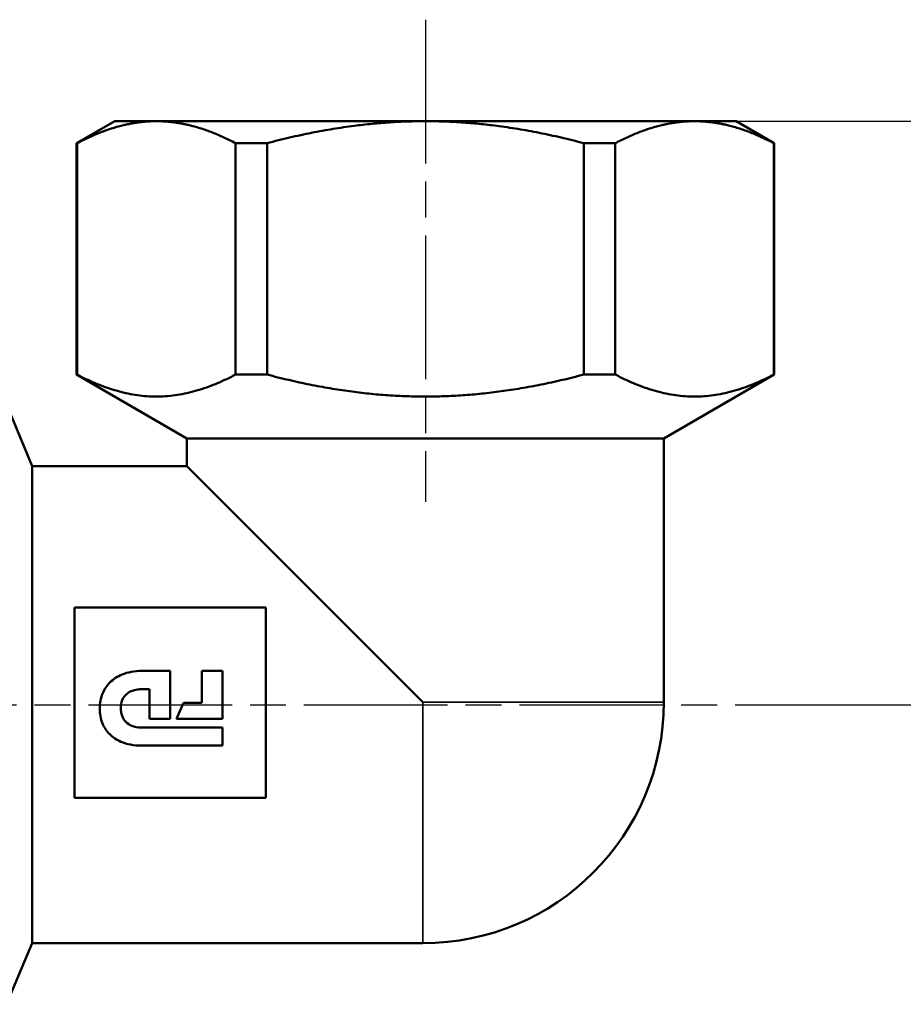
# Model space of a CAD drawing. Header units: millimetres. Extents: x -119 to 738, y -69 to 356.
# Tile 13 of 19: x 76 to 111, y 198 to 236. Entities that reach past the tile are written whole.
import ezdxf

# ---------------------------------------------------------------- set-up
doc = ezdxf.new("R2010")
doc.units = ezdxf.units.MM
doc.linetypes.add('CHAIN', pattern=[0.7087, 0.4724, -0.0591, 0.1181, -0.0591])
for name, color, linetype, lineweight in [('Видимые тонкие (ГОСТ)', 7, 'Continuous', 35), ('Видимый контур (ГОСТ)', 7, 'Continuous', 50), ('Осевая линия (ГОСТ)', 7, 'Continuous', 25), ('Размер (ГОСТ)', 7, 'Continuous', 25)]:
    doc.layers.add(name, color=color, linetype=linetype, lineweight=lineweight)
doc.styles.add('Обычный текст (ГОСТ)', font='GOST Common Italic.ttf')
doc.dimstyles.new('Обычный (ГОСТ)', dxfattribs={"dimtxt": 3.5, "dimasz": 3.5, "dimexe": 1, "dimexo": 0, "dimgap": 0.5, "dimtad": 1, "dimrnd": 1e-08, "dimtxsty": 'Обычный текст (ГОСТ)', "dimblk": 'Filled-1', "dimcen": 0.09, "dimdle": 15, "dimclrd": 256, "dimclre": 256, "dimclrt": 256, "dimazin": 2, "dimtfac": 0.714286, "dimtdec": 3, "dimtmove": 0, "dimatfit": 3, "dimfxl": 1, "dimtolj": 1, "dimlwd": 25, "dimlwe": 25, "dimarcsym": 0})

# ---------------------------------------------------------------- blocks, each defined once
blk = doc.blocks.new('Filled-1')
at = {"color": 0}
for p, q in [((0, 0), (-1, 0.143)), ((-1, 0.143), (-1, -0.143)), ((-1, 0), (0, 0)), ((-1, -0.143), (0, 0))]:
    blk.add_line(p, q, dxfattribs=at)
at = {"color": 0, "flags": 128}
blk.add_lwpolyline([(-1, -0.143), (0, 0), (-1, 0.143), (-1, -0.143)], dxfattribs=at)
at = {"color": 0}
blk.add_solid([(-1, -0.143), (0, 0), (-1, 0.143), (-1, -0.143)], dxfattribs=at)
blk = doc.blocks.new('*D11')
at = {"layer": 'Defpoints', "color": 0, "linetype": 'Continuous', "transparency": 16777216}
for p in [(92.485, 232.404), (119.885, 232.404), (104.885, 209.404)]:
    blk.add_point(p, dxfattribs=at)
at = {"layer": 'Размер (ГОСТ)', "linetype": 'Continuous', "lineweight": 25, "transparency": 16777216}
for p, q in [((92.485, 232.404), (120.885, 232.404)), ((119.885, 212.904), (119.885, 228.904)), ((104.885, 209.404), (120.885, 209.404))]:
    blk.add_line(p, q, dxfattribs=at)
at = {"layer": 'Размер (ГОСТ)', "linetype": 'Continuous', "lineweight": 25, "transparency": 16777216, "xscale": 3.5, "yscale": 3.5, "zscale": 3.5}
for p, rotation in [((119.885, 232.404), 90), ((119.885, 209.404), 270)]:
    blk.add_blockref('Filled-1', p, dxfattribs=dict(at, rotation=rotation))
at = {"layer": 'Размер (ГОСТ)', "linetype": 'Continuous', "lineweight": 25, "transparency": 16777216, "insert": (115.885, 218.395), "char_height": 3.5, "attachment_point": 1, "rotation": 90, "style": 'Обычный текст (ГОСТ)'}
blk.add_mtext('\\A1;23', dxfattribs=at)

msp = doc.modelspace()

# ---------------------------------------------------------------- linework, layer by layer
at = {"layer": 'Видимые тонкие (ГОСТ)'}
for q in [(92.385, 200.004), (101.885, 209.504)]:
    msp.add_line((92.385, 209.504), q, dxfattribs=at)
at = {"layer": 'Видимый контур (ГОСТ)'}
for p, q in [((80.235, 232.404), (78.735, 231.538)), ((81.876, 232.404), (80.235, 232.404)), ((92.485, 232.404), (81.876, 232.404)), ((103.094, 232.404), (92.485, 232.404)), ((104.735, 232.404), (103.094, 232.404)), ((104.735, 232.404), (106.235, 231.538)), ((78.735, 231.538), (78.754, 231.538)), ((78.735, 231.538), (78.735, 222.416)), ((78.754, 231.538), (78.754, 222.416)), ((84.999, 231.538), (86.24, 231.538)), ((84.999, 231.538), (84.999, 222.416)), ((86.24, 231.538), (86.24, 222.416)), ((98.73, 231.538), (99.972, 231.538)), ((98.73, 231.538), (98.73, 222.416)), ((99.972, 231.538), (99.972, 222.416)), ((106.217, 231.538), (106.235, 231.538)), ((106.217, 231.538), (106.217, 222.416)), ((106.235, 231.538), (106.235, 222.416)), ((78.754, 222.416), (78.735, 222.416)), ((83.085, 219.904), (78.735, 222.416)), ((86.24, 222.416), (84.999, 222.416)), ((99.972, 222.416), (98.73, 222.416)), ((101.885, 219.904), (106.235, 222.416)), ((106.235, 222.416), (106.217, 222.416)), ((76.985, 218.804), (75.636, 222.017)), ((83.085, 219.904), (101.885, 219.904)), ((83.085, 219.904), (83.085, 218.804)), ((101.885, 219.904), (101.885, 209.504)), ((76.985, 200.004), (76.985, 218.804)), ((83.085, 218.804), (76.985, 218.804)), ((92.385, 209.504), (83.085, 218.804)), ((86.19, 213.233), (78.647, 213.233)), ((78.647, 213.233), (78.647, 205.733)), ((86.19, 205.733), (86.19, 213.233)), ((81.31, 210.737), (82.419, 210.737)), ((82.419, 210.737), (82.419, 208.843)), ((83.674, 209.483), (83.674, 210.737)), ((83.674, 210.737), (84.483, 210.737)), ((84.483, 210.737), (84.483, 208.843)), ((81.61, 210.014), (81.28, 210.014)), ((81.61, 208.843), (81.61, 210.014)), ((82.67, 208.843), (82.942, 209.483)), ((82.942, 209.483), (83.674, 209.483)), ((82.419, 208.843), (81.61, 208.843)), ((84.483, 208.843), (82.67, 208.843)), ((81.28, 208.508), (84.483, 208.508)), ((84.483, 208.508), (84.483, 207.793)), ((84.483, 207.793), (81.293, 207.793)), ((78.647, 205.733), (86.19, 205.733)), ((76.985, 200.004), (75.974, 197.597)), ((92.385, 200.004), (76.985, 200.004))]:
    msp.add_line(p, q, dxfattribs=at)
msp.add_arc((92.385, 209.504), 9.5, 270, 0, dxfattribs=at)
for points, weights in [([(81.876, 232.404), (80.405, 232.404), (78.754, 231.538)], [1, 1.03767305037, 1.01464428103]), ([(84.999, 231.538), (83.348, 232.404), (81.876, 232.404)], [1.01464428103, 1.03767305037, 1]), ([(92.485, 232.404), (89.543, 232.404), (86.24, 231.538)], [1, 1.03767305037, 1.01464428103]), ([(98.73, 231.538), (95.428, 232.404), (92.485, 232.404)], [1.01464428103, 1.03767305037, 1]), ([(103.094, 232.404), (101.623, 232.404), (99.972, 231.538)], [1, 1.03767305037, 1.01464428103]), ([(106.217, 231.538), (104.565, 232.404), (103.094, 232.404)], [1.01464428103, 1.03767305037, 1]), ([(78.754, 222.416), (81.876, 220.778), (84.999, 222.416)], [1.04301978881, 1.17073649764, 1.04301978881]), ([(86.24, 222.416), (92.485, 220.778), (98.73, 222.416)], [1.04301978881, 1.17073649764, 1.04301978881]), ([(99.972, 222.416), (103.094, 220.778), (106.217, 222.416)], [1.04301978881, 1.17073649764, 1.04301978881])]:
    msp.add_rational_spline(points, weights, degree=2, dxfattribs=at)
for points, knots in [([(79.646, 209.257), (79.646, 209.462), (79.682, 209.665), (79.829, 210.015), (79.926, 210.159), (80.186, 210.418), (80.349, 210.522), (80.752, 210.687), (81.013, 210.737), (81.31, 210.737)], [-0.3006961, -0.3006961, -0.3006961, -0.3006961, -0.2248203, -0.2248203, -0.1605132, -0.1605132, -0.0890077, -0.0890077, 0, 0, 0, 0]), ([(81.28, 210.014), (81.209, 210.014), (81.137, 210.008), (81.003, 209.982), (80.94, 209.963), (80.803, 209.903), (80.734, 209.857), (80.614, 209.736), (80.567, 209.665), (80.493, 209.483), (80.476, 209.372), (80.476, 209.261)], [-0.1255328, -0.1255328, -0.1255328, -0.1255328, -0.1040355, -0.1040355, -0.084433, -0.084433, -0.0591748, -0.0591748, -0.0333024, -0.0333024, 0, 0, 0, 0]), ([(81.293, 207.793), (81.145, 207.793), (80.997, 207.806), (80.723, 207.858), (80.597, 207.896), (80.314, 208.018), (80.167, 208.114), (79.919, 208.36), (79.824, 208.503), (79.68, 208.851), (79.646, 209.053), (79.646, 209.257)], [-0.2498422, -0.2498422, -0.2498422, -0.2498422, -0.2056655, -0.2056655, -0.1661296, -0.1661296, -0.1131677, -0.1131677, -0.0611864, -0.0611864, 0, 0, 0, 0]), ([(80.476, 209.261), (80.476, 209.203), (80.48, 209.145), (80.501, 209.035), (80.517, 208.984), (80.571, 208.856), (80.618, 208.785), (80.745, 208.66), (80.823, 208.61), (81.016, 208.532), (81.141, 208.508), (81.28, 208.508)], [-0.1453493, -0.1453493, -0.1453493, -0.1453493, -0.1245655, -0.1245655, -0.1054397, -0.1054397, -0.0748247, -0.0748247, -0.0416827, -0.0416827, 0, 0, 0, 0])]:
    msp.add_open_spline(points, degree=3, knots=knots, dxfattribs=at)
at = {"layer": 'Осевая линия (ГОСТ)', "linetype": 'CHAIN', "ltscale": 11.993792}
for p, q in [((92.485, 236.404), (92.485, 217.404)), ((36.696, 209.404), (104.885, 209.404))]:
    msp.add_line(p, q, dxfattribs=at)

# ---------------------------------------------------------------- dimensions: what is measured, and where the dimension line sits
at = {"layer": 'Размер (ГОСТ)', "linetype": 'Continuous', "lineweight": 25}
dim = msp.add_linear_dim(base=(119.885, 232.404), p1=(104.885, 209.404), p2=(92.485, 232.404), angle=90, dimstyle='Обычный (ГОСТ)', override={"dimgap": 0.5, "dimdec": 2, "dimtol": 0, "dimlim": 0, "dimtp": 0, "dimtm": 0, "dimtdec": 3, "dimtofl": 0, "dimatfit": 1}, dxfattribs=at)
dim.commit()
dim.dimension.update_dxf_attribs({"geometry": '*D11', "text_midpoint": (119.885, 220.904), "dimtype": 160})

doc.saveas('drawing.dxf')
